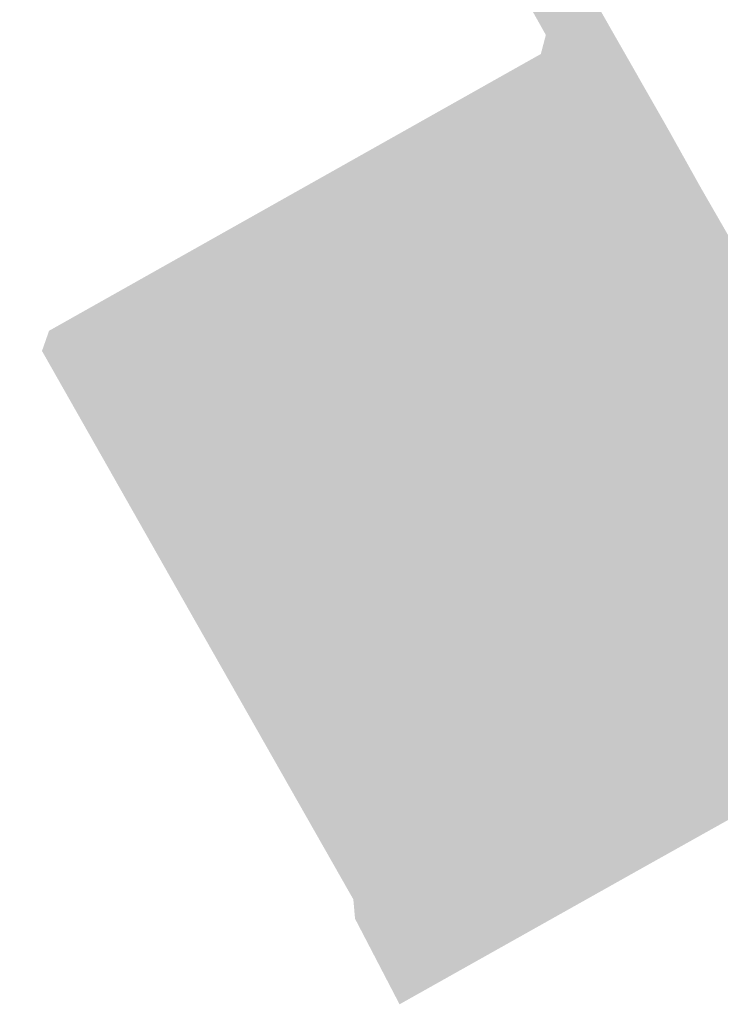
# Model space of a CAD drawing. Header units: metres. Extents: x 114133 to 114948, y 475520 to 476918.
# Tile 4 of 8: x 114237 to 114354, y 476409 to 476574. Entities that reach past the tile are written whole.
import ezdxf

# ---------------------------------------------------------------- set-up
doc = ezdxf.new("R2010")
doc.units = ezdxf.units.M
doc.layers.add('N-PV-GW-WATERGANG_SLOOT-BESTAAND', color=152, linetype='Continuous', lineweight=18)

msp = doc.modelspace()

# ---------------------------------------------------------------- hatches: boundary and pattern name
at = {"layer": 'N-PV-GW-WATERGANG_SLOOT-BESTAAND'}
h = msp.add_hatch(color=256, dxfattribs=at)
h.dxf.hatch_style = 1
h.paths.add_polyline_path([(114258.48, 476710.65), (114245.099, 476734.381), (114236.931, 476729.881), (114238.478, 476725.351), (114238.691, 476724.978), (114245.147, 476713.654), (114272.29, 476665.261), (114281.105, 476670.24)])
h.paths.add_polyline_path([(114326.68, 476589.67), (114318.25, 476604.47), (114308.25, 476621.9), (114300.19, 476636.45), (114282.37, 476667.98), (114281.105, 476670.24), (114272.29, 476665.261), (114324.452, 476572.258), (114324.876, 476571.503), (114326.243, 476569.95), (114380.659, 476475.443), (114385.692, 476466.702), (114393.731, 476470.775), (114383.54, 476488.8), (114375.56, 476502.79), (114367.255, 476517.319), (114350.83, 476545.86), (114345.39, 476555.61), (114334.05, 476575.5)])
h = msp.add_hatch(color=256, dxfattribs=at)
h.dxf.hatch_style = 1
h.paths.add_polyline_path([(114326.243, 476569.95), (114324.876, 476571.503), (114324.038, 476568.315), (114241.841, 476522.027), (114240.808, 476519.085), (114240.656, 476518.651), (114266.306, 476473.399), (114292.698, 476426.926), (114292.781, 476425.982), (114292.981, 476423.698), (114380.659, 476475.443)])
h.paths.add_polyline_path([(114387.834, 476458.404), (114390.948, 476457.574), (114385.692, 476466.702), (114380.659, 476475.443), (114292.981, 476423.698), (114300.422, 476409.377), (114341.451, 476432.427)])
h.paths.add_polyline_path([(114318.911, 476488.011), (114327.411, 476488.011), (114327.411, 476489.511), (114318.911, 476489.511)], flags=24)

doc.saveas('drawing.dxf')
